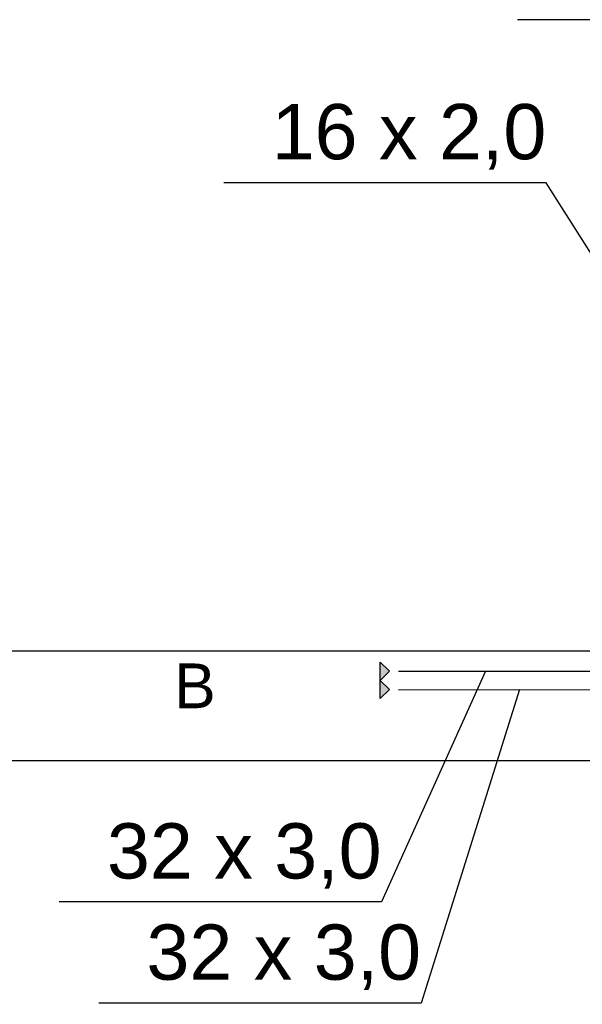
# Model space of a CAD drawing. Header units: inches. Extents: x -150.1 to -108.1, y -15.9 to 13.8.
# Tile 19 of 25: x -123 to -121.4, y -2.1 to 0.6. Entities that reach past the tile are written whole.
import ezdxf
from ezdxf.lldxf.tags import DXFTag

# ---------------------------------------------------------------- set-up
doc = ezdxf.new("R2010")
doc.units = ezdxf.units.IN
doc.header["$MEASUREMENT"] = 0
for name, color, linetype in [('IS_Ciepła_woda', 4, 'DASHWAVE'), ('IS_Grafika', 2, 'SOLID'), ('IS_Konstrukcja', 7, 'SOLID'), ('IS_Opisy_działek_Wodociag', 2, 'SOLID'), ('IS_Text_Armatury_Wodociag', 2, 'Continuous'), ('IS_Zimna_woda', 4, 'SOLID')]:
    doc.layers.add(name, color=color, linetype=linetype)
tags = doc.linetypes.add('DASHWAVE', pattern='A,10,-5,-20,[138,IS_LineDef.shx,S=2,R=0,X=-20,Y=0],-5', length=40).pattern_tags.tags
tags[16:17] = [DXFTag(74, 4), DXFTag(75, 0), DXFTag(340, '0'), DXFTag(46, 0.0), DXFTag(50, 0.0), DXFTag(44, 0.0), DXFTag(45, 0.0)]
tags[6:7] = [DXFTag(74, 4), DXFTag(75, 0), DXFTag(340, '0'), DXFTag(46, 0.0), DXFTag(50, 0.0), DXFTag(44, 0.0), DXFTag(45, 0.0)]
tags[4:5] = [DXFTag(74, 4), DXFTag(75, 0), DXFTag(340, '0'), DXFTag(46, 0.0), DXFTag(50, 0.0), DXFTag(44, 0.0), DXFTag(45, 0.0)]
tags = doc.linetypes.add('SOLID', pattern=[10, 10, 0]).pattern_tags.tags
tags[6:7] = [DXFTag(74, 4), DXFTag(75, 0), DXFTag(340, '0'), DXFTag(46, 0.0), DXFTag(50, 0.0), DXFTag(44, 0.0), DXFTag(45, 0.0)]
tags[4:5] = [DXFTag(74, 4), DXFTag(75, 0), DXFTag(340, '0'), DXFTag(46, 0.0), DXFTag(50, 0.0), DXFTag(44, 0.0), DXFTag(45, 0.0)]

msp = doc.modelspace()

# ---------------------------------------------------------------- hatches: boundary and pattern name
at = {"layer": 'IS_Grafika', "ltscale": 0.01}
for points in [[(-121.9724, -1.1323), (-121.9474, -1.1573), (-121.9724, -1.1823)], [(-121.9724, -1.1823), (-121.9474, -1.2073), (-121.9724, -1.2323)]]:
    msp.add_hatch(color=256, dxfattribs=at).paths.add_polyline_path(points)

# ---------------------------------------------------------------- linework, layer by layer
at = {"layer": 'IS_Ciepła_woda', "ltscale": 0.01}
msp.add_line((-121.9224, -1.1573), (-119.175, -1.1547), dxfattribs=at)
at = {"layer": 'IS_Grafika', "ltscale": 0.01}
for p, q in [((-121.9724, -1.1323), (-121.9474, -1.1573)), ((-121.9724, -1.1823), (-121.9724, -1.1323)), ((-121.9724, -1.1323), (-121.9724, -1.1323)), ((-121.9474, -1.1573), (-121.9724, -1.1823)), ((-121.9724, -1.1823), (-121.9474, -1.2073)), ((-121.9724, -1.2323), (-121.9724, -1.1823)), ((-121.9724, -1.1823), (-121.9724, -1.1823)), ((-121.9474, -1.2073), (-121.9724, -1.2323))]:
    msp.add_line(p, q, dxfattribs=at)
at = {"layer": 'IS_Konstrukcja', "ltscale": 0.01}
for p, q in [((-147.0968, -1.1014), (-114.0644, -1.1014)), ((-147.0968, -1.4014), (-114.0644, -1.4014))]:
    msp.add_line(p, q, dxfattribs=at)
at = {"layer": 'IS_Opisy_działek_Wodociag', "ltscale": 0.01}
for p, q in [((-120.7145, 0.6259), (-121.5965, 0.6259)), ((-121.5179, 0.1798), (-122.3999, 0.1798)), ((-121.1355, -0.4263), (-121.5179, 0.1798)), ((-121.6847, -1.1571), (-121.9686, -1.7888)), ((-121.5916, -1.2077), (-121.8606, -2.0658)), ((-121.9686, -1.7888), (-122.8506, -1.7888)), ((-121.8606, -2.0658), (-122.7426, -2.0658))]:
    msp.add_line(p, q, dxfattribs=at)
at = {"layer": 'IS_Zimna_woda', "ltscale": 0.01}
msp.add_line((-121.9224, -1.2073), (-121.204, -1.2081), dxfattribs=at)

# ---------------------------------------------------------------- texts
at = {"layer": 'IS_Grafika', "ltscale": 0.01, "insert": (-122.4224, -1.2585), "char_height": 0.1224, "attachment_point": 9}
msp.add_mtext('\\fArial|b0|i0;B', dxfattribs=at)
at = {"layer": 'IS_Opisy_działek_Wodociag', "ltscale": 0.01, "char_height": 0.1512}
for s, insert, attachment_point in [('\\fArial|b0|i0;16 x 2,0', (-121.5179, 0.2158), 9), ('\\fArial|b0|i0;', (-122.7287, -0.5544), 7), ('\\fArial|b0|i0;', (-121.8281, -0.5445), 7), ('\\fArial|b0|i0;', (-121.7793, -0.5658), 1), ('\\fArial|b0|i0;', (-121.7793, -0.5658), 1), ('\\fArial|b0|i0;', (-122.6601, -0.6021), 1), ('\\fArial|b0|i0;', (-122.6601, -0.6021), 1), ('\\fArial|b0|i0;', (-121.7681, -0.6645), 7), ('\\fArial|b0|i0;', (-121.7681, -0.6645), 7), ('\\fArial|b0|i0;', (-122.6687, -0.6744), 7), ('\\fArial|b0|i0;', (-122.6687, -0.6744), 7), ('\\fArial|b0|i0;32 x 3,0', (-121.9686, -1.7528), 9), ('\\fArial|b0|i0;32 x 3,0', (-121.8606, -2.0298), 9)]:
    msp.add_mtext(s, dxfattribs=dict(at, insert=insert, attachment_point=attachment_point))
at = {"layer": 'IS_Text_Armatury_Wodociag', "linetype": 'SOLID', "ltscale": 0.01, "char_height": 0.0864}
for insert, attachment_point in [((-122.7405, 0.3832), 9), ((-122.3896, 0.3332), 7), ((-121.532, 0.3034), 7), ((-121.432, 0.3002), 7)]:
    msp.add_mtext('\\fArial|b0|i0;', dxfattribs=dict(at, insert=insert, attachment_point=attachment_point))

doc.saveas('drawing.dxf')
